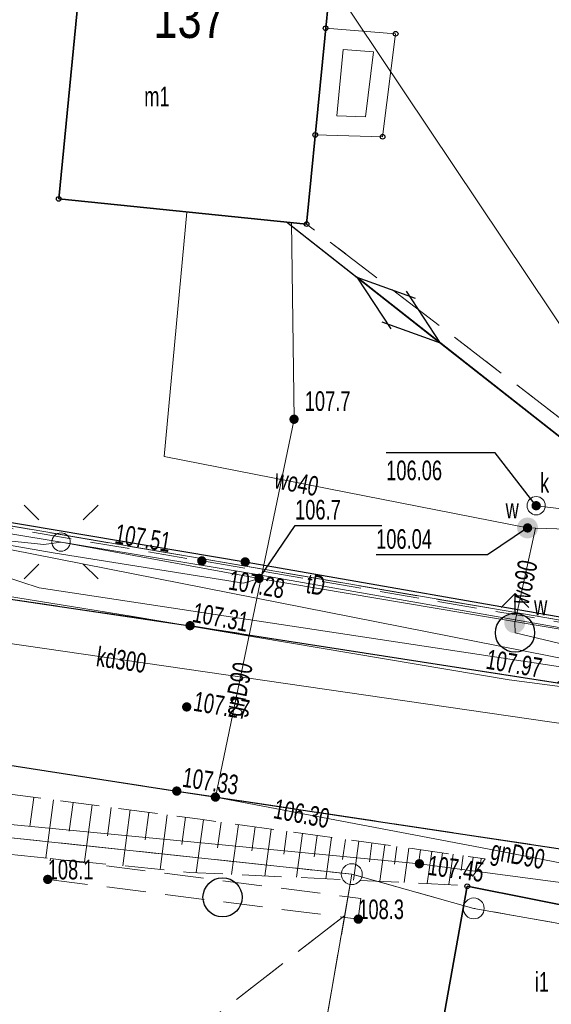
# Model space of a CAD drawing. Header units: inches. Extents: x 6497603 to 6502483, y 5925790 to 5934357.
# Tile 150 of 256: x 6501135 to 6501156, y 5926101 to 5926138. Entities that reach past the tile are written whole.
import ezdxf
from ezdxf.enums import TextEntityAlignment as Align

# ---------------------------------------------------------------- set-up
doc = ezdxf.new("R2010")
doc.units = ezdxf.units.IN
doc.header["$MEASUREMENT"] = 0
for name, pattern in [('1.5_0.75', [2.25, 1.5, -0.75]), ('2.25_0.75', [3, 2.25, -0.75]), ('219-1000', [0, 0]), ('egkk-1000', [3, 2.25, -0.75]), ('egug-1000', [1.5, 0.75, -0.75]), ('suep_nn_1000', [0, 0])]:
    doc.linetypes.add(name, pattern=pattern)
for name, color, linetype in [('000 Inne (niezydentyfikowane)', 7, 'Continuous'), ('202-punkt graniczny', 7, 'Continuous'), ('217-kontur klasyfikacyjny', 7, 'Continuous'), ('218-kontur użytku gruntowego', 7, 'Continuous'), ('219-działka ewidencyjna', 7, 'Continuous'), ('312-budynek ewidencyjny', 7, 'Continuous'), ('312-oznaczenie budynku ewidencyjnego', 7, 'Continuous'), ('312-oznaczenie budynku ewidencyjnego-Atr117', 7, 'Continuous'), ('chodnik', 7, 'Continuous'), ('hydrant', 7, 'Continuous'), ('jezdnia', 7, 'Continuous'), ('krawężnik', 7, 'Continuous'), ('latarnia', 7, 'Continuous'), ('ogrodzenie trwałe', 7, 'Continuous'), ('pikieta naturalna', 7, 'Continuous'), ('pikieta naturalna-Atr2', 7, 'Continuous'), ('pikieta sztuczna', 7, 'Continuous'), ('pikieta sztuczna-Atr2', 7, 'Continuous'), ('przewód elektroenergetyczny niskiego napięcia', 7, 'Continuous'), ('przewód elektroenergetyczny podziemny', 7, 'Continuous'), ('przewód gazowy', 7, 'Continuous'), ('przewód gazowy-Atr1', 7, 'Continuous'), ('przewód kanalizacyjny', 7, 'Continuous'), ('przewód kanalizacyjny-Atr1', 7, 'Continuous'), ('przewód telekomunikacyjny podziemny', 7, 'Continuous'), ('przewód telekomunikacyjny podziemny-Atr1', 7, 'Continuous'), ('przewód wodociągowy', 7, 'Continuous'), ('przewód wodociągowy-Atr1', 7, 'Continuous'), ('Punkt budynku', 7, 'Continuous'), ('rzędna', 7, 'Continuous'), ('rzędna-Atr2', 7, 'Continuous'), ('rzędna-Atr3', 7, 'Continuous'), ('skarpa nieumocniona', 7, 'Continuous'), ('studnia kanalizacyjna', 7, 'Continuous'), ('studnia kanalizacyjna-Atr17', 7, 'Continuous'), ('weranda lub ganek', 7, 'Continuous'), ('zadrzewienie  zakrzewienie', 7, 'Continuous'), ('zasuwa lub zawór', 7, 'Continuous'), ('zasuwa lub zawór-Atr17', 7, 'Continuous')]:
    doc.layers.add(name, color=color, linetype=linetype)
doc.styles.get("Standard").update_dxf_attribs({"font": 'arial.ttf'})
doc.linetypes.add('902-1000', pattern='A,5,0,[1,ksztalty.shx,S=1,R=0,X=0,Y=0],5', length=10)

# ---------------------------------------------------------------- blocks, each defined once
blk = doc.blocks.new('202')
at = {"color": 0, "linetype": 'Continuous', "lineweight": 0}
blk.add_circle((0, 0), 0.4, dxfattribs=at)
blk = doc.blocks.new('PUNKTBUD')
at = {"color": 0}
blk.add_circle((0, 0), 0.09, dxfattribs=at)
blk = doc.blocks.new('PW01')
at = {"linetype": 'Continuous', "lineweight": 13}
h = blk.add_hatch(color=0, dxfattribs=at)
edge = h.paths.add_edge_path()
edge.add_arc((0, 0), 0.18, 0, 360)
blk = doc.blocks.new('SUWH')
at = {"color": 0, "linetype": 'Continuous'}
for p in [(-0.531, 0.969), (0, 0.75), (0.531, 0.969)]:
    blk.add_line(p, (0, 1.5), dxfattribs=at)
blk.add_circle((0, 0), 0.75, dxfattribs=at)
blk = doc.blocks.new('US25')
at = {"linetype": 'Continuous', "lineweight": 13}
h = blk.add_hatch(color=0, dxfattribs=at)
edge = h.paths.add_edge_path()
edge.add_arc((0, 0), 0.4, 0, 360)
blk = doc.blocks.new('US15')
at = {"color": 0, "linetype": 'Continuous', "lineweight": 13}
blk.add_circle((0, 0), 0.35, dxfattribs=at)
blk = doc.blocks.new('SM01')
at = {"color": 0, "linetype": 'Continuous', "lineweight": 13}
for p, q in [((-0.848, 0.848), (-1.414, 1.414)), ((0.849, 0.848), (1.414, 1.414)), ((-0.848, -0.849), (-1.414, -1.414)), ((0.849, -0.849), (1.414, -1.414))]:
    blk.add_line(p, q, dxfattribs=at)
blk.add_circle((0, 0), 0.35, dxfattribs=at)
blk = doc.blocks.new('SUEP1')
at = {"color": 0, "linetype": 'Continuous'}
for p, q in [((7.5, 0), (5.25, 0.75)), ((22.5, 0), (20.25, 0.75)), ((0, 0), (7.5, 0)), ((7.5, 0), (5.25, -0.75)), ((7.5, 0), (22.5, 0)), ((22.5, 0), (20.25, -0.75))]:
    blk.add_line(p, q, dxfattribs=at)
blk = doc.blocks.new('OTZK1')
at = {"color": 0, "linetype": 'Continuous'}
blk.add_circle((0, 0), 0.75, dxfattribs=at)

msp = doc.modelspace()

# ---------------------------------------------------------------- linework, layer by layer
at = {"layer": '000 Inne (niezydentyfikowane)', "color": 7, "linetype": 'Continuous', "lineweight": 18, "flags": 128}
for points in [[(6501135.75, 5926108.72), (6501135.6, 5926107.6)], [(6501136.5, 5926108.62), (6501136.21, 5926106.4)], [(6501137.25, 5926108.52), (6501137.1, 5926107.42)], [(6501137.98, 5926108.43), (6501137.69, 5926106.25)], [(6501138.71, 5926108.33), (6501138.57, 5926107.25)], [(6501139.43, 5926108.24), (6501139.15, 5926106.1)], [(6501140.15, 5926108.14), (6501140.01, 5926107.09)], [(6501140.85, 5926108.05), (6501140.58, 5926105.96)], [(6501141.55, 5926107.96), (6501141.41, 5926106.92)], [(6501142.24, 5926107.86), (6501141.96, 5926105.84)], [(6501142.92, 5926107.77), (6501142.78, 5926106.79)], [(6501143.58, 5926107.68), (6501143.32, 5926105.77)], [(6501144.22, 5926107.59), (6501144.09, 5926106.67)], [(6501144.84, 5926107.5), (6501144.59, 5926105.71)], [(6501145.44, 5926107.42), (6501145.32, 5926106.55)], [(6501146.03, 5926107.34), (6501145.8, 5926105.66)], [(6501146.6, 5926107.26), (6501146.48, 5926106.45)], [(6501147.15, 5926107.18), (6501146.93, 5926105.6)], [(6501147.68, 5926107.11), (6501147.57, 5926106.34)], [(6501148.19, 5926107.04), (6501147.99, 5926105.55)], [(6501148.69, 5926106.97), (6501148.6, 5926106.25)], [(6501149.18, 5926106.9), (6501148.99, 5926105.51)], [(6501149.65, 5926106.84), (6501149.56, 5926106.16)], [(6501150.11, 5926106.77), (6501149.93, 5926105.46)], [(6501150.55, 5926106.71), (6501150.46, 5926106.08)], [(6501150.98, 5926106.65), (6501150.81, 5926105.42)], [(6501151.39, 5926106.6), (6501151.31, 5926106)], [(6501151.8, 5926106.54), (6501151.64, 5926105.38)], [(6501152.19, 5926106.49), (6501152.11, 5926105.92)], [(6501152.57, 5926106.43), (6501152.44, 5926105.55)], [(6501152.88, 5926106.39), (6501152.86, 5926106.25)]]:
    msp.add_lwpolyline(points, dxfattribs=at)
at = {"layer": '217-kontur klasyfikacyjny', "color": 3, "linetype": 'egkk-1000', "lineweight": 18, "flags": 128}
for points in [[(6501136.7, 5926131.62), (6501137.73, 5926142.12)], [(6501146.19, 5926130.66), (6501136.7, 5926131.62)], [(6501167.94, 5926114.02), (6501146.19, 5926130.66)], [(6501130.47, 5926119.86), (6501157.99, 5926115.14)], [(6501147.92, 5926105.78), (6501125.54, 5926108.17)], [(6501147.65, 5926104.2), (6501147.92, 5926105.78)], [(6501147.65, 5926104.2), (6501120.94, 5926083.47)], [(6501143.36, 5926079.58), (6501147.65, 5926104.2)]]:
    msp.add_lwpolyline(points, dxfattribs=at)
at = {"layer": '218-kontur użytku gruntowego', "color": 3, "linetype": 'egug-1000', "lineweight": 18, "flags": 128}
for points in [[(6501136.7, 5926131.62), (6501137.73, 5926142.12)], [(6501146.19, 5926130.66), (6501136.7, 5926131.62)], [(6501167.94, 5926114.02), (6501146.19, 5926130.66)], [(6501130.47, 5926119.86), (6501157.99, 5926115.14)], [(6501147.92, 5926105.78), (6501125.54, 5926108.17)], [(6501147.92, 5926105.78), (6501147.65, 5926104.2)], [(6501152.59, 5926104.47), (6501147.92, 5926105.78)], [(6501161.49, 5926102.9), (6501152.59, 5926104.47)], [(6501147.65, 5926104.2), (6501120.94, 5926083.47)], [(6501147.65, 5926104.2), (6501143.36, 5926079.58)]]:
    msp.add_lwpolyline(points, dxfattribs=at)
at = {"layer": '219-działka ewidencyjna', "color": 3, "linetype": '219-1000', "lineweight": 18, "flags": 128}
for points in [[(6501113.21, 5926122.47), (6501167.69, 5926111.73)], [(6501130.47, 5926119.86), (6501157.99, 5926115.14)], [(6501147.92, 5926105.78), (6501125.54, 5926108.17)], [(6501147.92, 5926105.78), (6501143.36, 5926079.58)], [(6501152.59, 5926104.47), (6501147.92, 5926105.78)], [(6501161.49, 5926102.9), (6501152.59, 5926104.47)]]:
    msp.add_lwpolyline(points, dxfattribs=at)
at = {"layer": '312-budynek ewidencyjny', "color": 7, "linetype": 'Continuous', "lineweight": 35, "flags": 128}
for points in [[(6501136.7, 5926131.62), (6501137.73, 5926142.12)], [(6501147.23, 5926141.28), (6501146.19, 5926130.66)], [(6501146.19, 5926130.66), (6501136.7, 5926131.62)], [(6501151.47, 5926100.48), (6501152.34, 5926105.32)], [(6501152.34, 5926105.32), (6501157.47, 5926104.3)]]:
    msp.add_lwpolyline(points, dxfattribs=at)
at = {"layer": 'chodnik', "color": 7, "linetype": '1.5_0.75', "lineweight": 18, "flags": 128}
msp.add_lwpolyline([(6501113.72, 5926121.94), (6501115.59, 5926121.69), (6501128.89, 5926119.64), (6501128.9, 5926119.92), (6501133.6, 5926119.22), (6501142.18, 5926117.77), (6501156.22, 5926115.36), (6501158.01, 5926115.05), (6501155.8, 5926113.1), (6501141.73, 5926115.29), (6501129.17, 5926117.14), (6501115.28, 5926119.31), (6501114.26, 5926119.46), (6501113.52, 5926120.63)], close=True, dxfattribs=at)
at = {"layer": 'jezdnia', "color": 7, "linetype": '2.25_0.75', "lineweight": 18, "flags": 128}
msp.add_lwpolyline([(6500967.52, 5926475.78), (6500970.47, 5926475.3), (6500970.34, 5926474.17), (6500969.68, 5926470.3), (6500969.49, 5926469.27), (6500968.64, 5926464.1), (6500968.02, 5926460.39), (6500966.41, 5926450.57), (6500964.71, 5926440.65), (6500963.12, 5926430.78), (6500961.32, 5926419.97), (6500959.67, 5926410.08), (6500959.52, 5926409.05), (6500958.4, 5926402.16), (6500958.2, 5926401.16), (6500956.52, 5926390.93), (6500955.92, 5926387.39), (6500955.8, 5926386.37), (6500953.89, 5926374.55), (6500953.73, 5926373.46), (6500953.44, 5926371.55), (6500953.08, 5926369.21), (6500952.69, 5926366.58), (6500952.26, 5926363.66), (6500951.98, 5926361.63), (6500951.62, 5926358.68), (6500951.27, 5926355.63), (6500950.83, 5926351.7), (6500950.56, 5926348.7), (6500950.2, 5926344.71), (6500949.87, 5926340.76), (6500949.76, 5926338.7), (6500949.68, 5926335.75), (6500949.64, 5926334.74), (6500949.52, 5926328.23), (6500949.49, 5926327.2), (6500949.48, 5926325.22), (6500949.47, 5926322.2), (6500949.55, 5926319.76), (6500949.66, 5926317.23), (6500949.84, 5926313.23), (6500950.01, 5926310.21), (6500950.17, 5926308.21), (6500950.43, 5926305.18), (6500950.74, 5926302.26), (6500951.06, 5926299.26), (6500951.49, 5926295.58), (6500952.08, 5926290.33), (6500952.73, 5926285.4), (6500953.13, 5926282.44), (6500953.57, 5926279.4), (6500954.04, 5926276.46), (6500954.41, 5926274.33), (6500954.74, 5926272.49), (6500955.37, 5926269.55), (6500956.06, 5926266.66), (6500956.52, 5926264.7), (6500957.04, 5926262.72), (6500957.79, 5926259.85), (6500958.59, 5926257.01), (6500959.46, 5926254.06), (6500960.33, 5926251.13), (6500961.47, 5926247.41), (6500962.32, 5926244.49), (6500963.34, 5926241.33), (6500964.48, 5926237.89), (6500965.5, 5926234.96), (6500966.14, 5926233.14), (6500966.53, 5926232.14), (6500968.88, 5926225.61), (6500969.29, 5926224.6), (6500970.02, 5926222.74), (6500970.38, 5926221.87), (6500971.84, 5926218.15), (6500972.99, 5926215.36), (6500974.13, 5926212.6), (6500975.34, 5926209.86), (6500976.57, 5926207.09), (6500977.79, 5926204.36), (6500979.13, 5926201.69), (6500980.03, 5926199.93), (6500981.16, 5926197.8), (6500982.17, 5926195.97), (6500982.82, 5926194.92), (6500983.5, 5926193.77), (6500984.62, 5926192.1), (6500985.77, 5926190.49), (6500986.98, 5926188.92), (6500988.2, 5926187.36), (6500989.17, 5926186.2), (6500990.87, 5926184.3), (6500992.5, 5926182.51), (6500994.27, 5926180.73), (6500995.76, 5926179.32), (6500997.26, 5926177.93), (6500997.98, 5926177.32), (6500999.49, 5926176), (6501001.04, 5926174.69), (6501002.64, 5926173.48), (6501003.77, 5926172.66), (6501005.08, 5926171.78), (6501006.76, 5926170.76), (6501009.35, 5926169.19), (6501011.02, 5926168.15), (6501012.75, 5926167), (6501015.2, 5926165.27), (6501017.63, 5926163.53), (6501019.23, 5926162.32), (6501020.36, 5926161.31), (6501021.45, 5926160.26), (6501022.54, 5926159.21), (6501023.77, 5926157.9), (6501024.43, 5926157.12), (6501025.28, 5926156.11), (6501026.36, 5926154.87), (6501027.57, 5926153.3), (6501028.15, 5926152.45), (6501028.65, 5926151.68), (6501029.28, 5926150.71), (6501030.17, 5926149.6), (6501030.99, 5926148.6), (6501031.86, 5926147.75), (6501032.71, 5926147), (6501033.36, 5926146.49), (6501034.56, 5926145.76), (6501035.84, 5926145.14), (6501037.14, 5926144.59), (6501038.54, 5926143.97), (6501039.7, 5926143.38), (6501041.25, 5926142.34), (6501042.55, 5926141.23), (6501043.36, 5926140.29), (6501044.15, 5926139.04), (6501044.95, 5926137.68), (6501045.97, 5926135.97), (6501046.76, 5926134.83), (6501047.06, 5926134.43), (6501047.46, 5926133.9), (6501048.29, 5926133.07), (6501049.15, 5926132.29), (6501050.1, 5926131.67), (6501051.14, 5926131.14), (6501052.32, 5926130.71), (6501053.32, 5926130.44), (6501054.33, 5926130.26), (6501054.81, 5926130.11), (6501059.21, 5926129.52), (6501060.24, 5926129.37), (6501062.18, 5926128.95), (6501065.52, 5926128.17), (6501067.51, 5926127.68), (6501067.94, 5926127.56), (6501072.36, 5926126.36), (6501076.16, 5926125.39), (6501077, 5926125.24), (6501079.93, 5926124.73), (6501091.81, 5926122.96), (6501106.86, 5926120.63), (6501107.86, 5926120.45), (6501114.26, 5926119.46), (6501115.28, 5926119.31), (6501129.17, 5926117.14), (6501141.73, 5926115.29), (6501155.8, 5926113.1), (6501156.84, 5926112.94), (6501163.71, 5926111.96), (6501164.73, 5926111.81), (6501169.7, 5926111.07), (6501186.02, 5926108.73), (6501187.04, 5926108.57), (6501197.9, 5926107.02), (6501198.93, 5926106.86), (6501209.44, 5926105.01), (6501213.12, 5926104.73), (6501214.13, 5926104.59), (6501218.06, 5926103.95), (6501219.09, 5926103.82), (6501225, 5926102.98), (6501226.03, 5926103), (6501226.9, 5926103.16), (6501227.59, 5926103.32), (6501228.34, 5926103.71), (6501228.93, 5926104.14), (6501229.4, 5926105.03), (6501229.75, 5926106.03), (6501230.03, 5926107.51), (6501230.13, 5926108.51), (6501230.41, 5926111.43), (6501235.51, 5926111.16), (6501235.42, 5926108.23), (6501235.48, 5926107.23), (6501235.64, 5926106.46), (6501236.12, 5926105.41), (6501236.84, 5926104.54), (6501237.77, 5926103.89), (6501238.91, 5926103.49), (6501240.04, 5926103.43), (6501241.16, 5926103.54), (6501242.17, 5926103.85), (6501243.16, 5926104.12), (6501253.15, 5926106.97), (6501253.23, 5926106.89), (6501254.28, 5926103.94), (6501255.15, 5926100.97), (6501254.99, 5926100.67), (6501253.62, 5926100.28), (6501252.65, 5926100), (6501249.77, 5926099.21), (6501248.73, 5926098.94), (6501244.96, 5926097.81), (6501243.92, 5926097.57), (6501242.05, 5926097.03), (6501240.92, 5926096.64), (6501239.24, 5926095.9), (6501238.04, 5926095.27), (6501237.2, 5926094.68), (6501236.35, 5926093.84), (6501235.38, 5926092.95), (6501234.5, 5926091.83), (6501233.74, 5926090.74), (6501233.24, 5926089.73), (6501232.77, 5926088.7), (6501232.51, 5926087.65), (6501232.15, 5926085.66), (6501231.07, 5926079.74), (6501230.21, 5926075.13), (6501227.92, 5926063.04), (6501227.8, 5926062.48), (6501227.76, 5926061.73), (6501227.77, 5926061.08), (6501227.88, 5926060.39), (6501228.08, 5926059.83), (6501228.38, 5926059.33), (6501228.85, 5926058.88), (6501229.59, 5926058.46), (6501230.48, 5926058.18), (6501231.24, 5926057.98), (6501236.18, 5926057.48), (6501247.14, 5926056.54), (6501247.78, 5926056.32), (6501247.32, 5926053.12), (6501247.25, 5926050.18), (6501240.84, 5926050.54), (6501235.01, 5926051.15), (6501232.93, 5926051.11), (6501231.58, 5926051.14), (6501230.74, 5926051.16), (6501229.93, 5926051.11), (6501229.08, 5926050.94), (6501228.33, 5926050.61), (6501227.56, 5926049.99), (6501227.03, 5926049.46), (6501226.57, 5926048.76), (6501226.26, 5926048.04), (6501226.07, 5926047), (6501224.9, 5926038.07), (6501224.76, 5926037.04), (6501223.95, 5926030.65), (6501223.78, 5926029.64), (6501222.8, 5926021.69), (6501222.62, 5926020.67), (6501221.85, 5926014.28), (6501221.72, 5926013.21), (6501220.01, 5926001.35), (6501219.92, 5926000.35), (6501218.92, 5925993.96), (6501218.73, 5925992.94), (6501217.59, 5925985.53), (6501217.19, 5925983.25), (6501216.34, 5925978.62), (6501216.11, 5925977.64), (6501215.34, 5925973.74), (6501215.12, 5925972.71), (6501214.1, 5925967.79), (6501212.17, 5925958.57), (6501211.6, 5925955.9), (6501210.39, 5925950.18), (6501210.15, 5925949.2), (6501208.72, 5925942.4), (6501208.51, 5925941.33), (6501206.97, 5925934), (6501206.1, 5925929.6), (6501205.96, 5925928.62), (6501203.95, 5925916.84), (6501200.99, 5925899.07), (6501197.27, 5925877.8), (6501197.19, 5925877.04), (6501197.19, 5925876.24), (6501197.31, 5925875.07), (6501197.66, 5925873.98), (6501197.97, 5925873.22), (6501198.63, 5925872.3), (6501199.23, 5925871.72), (6501199.74, 5925871.37), (6501200.42, 5925871.01), (6501201.38, 5925870.71), (6501202.44, 5925870.55), (6501201.55, 5925864.88), (6501201.24, 5925864.89), (6501200.2, 5925864.97), (6501198.98, 5925864.81), (6501197.51, 5925864.23), (6501196.67, 5925863.67), (6501195.78, 5925862.79), (6501195.34, 5925862.22), (6501195.05, 5925861.84), (6501194.69, 5925861.34), (6501194.31, 5925860.58), (6501193.88, 5925859.32), (6501193.66, 5925858.13), (6501191.37, 5925844.58), (6501188.63, 5925845.69), (6501186.06, 5925846.29), (6501188.34, 5925859.28), (6501189.55, 5925865.75), (6501190.19, 5925869.41), (6501190.72, 5925872.53), (6501192, 5925879.57), (6501195.3, 5925899.15), (6501198.39, 5925917.25), (6501200.06, 5925927.91), (6501200.49, 5925930.37), (6501201.43, 5925935.3), (6501202.26, 5925939.27), (6501205.89, 5925956.67), (6501206.71, 5925960.26), (6501209.44, 5925973.27), (6501210.33, 5925977.62), (6501211, 5925981.11), (6501211.51, 5925984.07), (6501211.73, 5925985.08), (6501212.62, 5925991.03), (6501213.62, 5925996.92), (6501213.83, 5925997.96), (6501214.76, 5926004.82), (6501214.89, 5926005.86), (6501216.15, 5926014.76), (6501216.28, 5926015.75), (6501217.09, 5926022.16), (6501217.19, 5926023.22), (6501218.27, 5926030.95), (6501221.29, 5926054.94), (6501221.42, 5926055.98), (6501222.24, 5926062.4), (6501222.34, 5926063.44), (6501224.16, 5926076.33), (6501224.9, 5926081.72), (6501225.66, 5926087.21), (6501225.76, 5926088.39), (6501225.79, 5926089.57), (6501225.74, 5926090.79), (6501225.65, 5926091.85), (6501225.41, 5926093.04), (6501225.02, 5926094.16), (6501224.47, 5926095.07), (6501223.68, 5926095.94), (6501222.87, 5926096.5), (6501222, 5926096.87), (6501221.03, 5926097.17), (6501220.05, 5926097.37), (6501218.15, 5926097.65), (6501217.08, 5926097.83), (6501213.18, 5926098.37), (6501212.16, 5926098.52), (6501210.21, 5926098.79), (6501209.19, 5926099), (6501203.73, 5926099.73), (6501202.71, 5926099.87), (6501199.75, 5926100.28), (6501198.75, 5926100.43), (6501192.84, 5926101.32), (6501191.84, 5926101.46), (6501178.52, 5926103.46), (6501168.08, 5926104.92), (6501167.07, 5926105.07), (6501161.11, 5926105.95), (6501160.15, 5926106.11), (6501141.22, 5926108.96), (6501128.91, 5926110.87), (6501107.19, 5926114.24), (6501091.02, 5926116.76), (6501087.03, 5926117.36), (6501085.63, 5926117.57), (6501084.66, 5926117.74), (6501082.7, 5926117.91), (6501080.66, 5926118.01), (6501077.67, 5926118.12), (6501076.66, 5926118.16), (6501075.65, 5926118.1), (6501074.96, 5926118.04), (6501074.24, 5926117.87), (6501073.45, 5926117.58), (6501072.83, 5926117.24), (6501072.24, 5926116.73), (6501071.92, 5926116.36), (6501071.6, 5926115.95), (6501071.13, 5926115.07), (6501070.2, 5926112.15), (6501069.14, 5926109.35), (6501065.67, 5926107.67), (6501060.98, 5926105.37), (6501056.17, 5926102.92), (6501047.77, 5926098.64), (6501039.02, 5926094.25), (6501035.19, 5926092.32), (6501033.38, 5926091.57), (6501031.9, 5926091.17), (6501030.72, 5926091), (6501029.45, 5926090.96), (6501027.96, 5926091.09), (6501026.37, 5926091.21), (6501025.08, 5926091.02), (6501023.8, 5926090.63), (6501022.54, 5926089.24), (6501020.92, 5926087.38), (6501018.93, 5926085.36), (6501016.88, 5926083.52), (6501014.11, 5926081.3), (6501011.15, 5926079.19), (6501008.09, 5926077.35), (6501004.66, 5926075.72), (6501000.14, 5926073.66), (6500996.05, 5926071.78), (6500991.19, 5926069.54), (6500987.22, 5926067.8), (6500985.88, 5926070.25), (6500984.5, 5926072.54), (6500990.81, 5926076.24), (6500997.85, 5926080.69), (6501004.96, 5926085.16), (6501007.77, 5926086.97), (6501009.89, 5926088.54), (6501012.32, 5926090.44), (6501014.72, 5926092.81), (6501016.4, 5926095.01), (6501018.1, 5926097.7), (6501019.49, 5926099.95), (6501021.13, 5926103.12), (6501021.79, 5926104.63), (6501021.73, 5926104.89), (6501022.4, 5926106.7), (6501022.77, 5926107.65), (6501022.96, 5926108.66), (6501023.19, 5926109.6), (6501023.35, 5926110.74), (6501023.42, 5926111.89), (6501023.37, 5926112.99), (6501023.17, 5926114.21), (6501022.81, 5926115.94), (6501022.34, 5926117.28), (6501021.93, 5926118.41), (6501021.38, 5926119.39), (6501020.82, 5926120.06), (6501020.31, 5926120.58), (6501019.37, 5926121.14), (6501018.64, 5926121.59), (6501017.79, 5926122.01), (6501016.87, 5926122.36), (6501016.07, 5926122.61), (6501015.13, 5926122.79), (6501014.32, 5926122.89), (6501013.3, 5926122.96), (6501011.3, 5926123.02), (6501010.28, 5926123.07), (6501008.82, 5926123.15), (6501007.35, 5926123.27), (6501006.78, 5926123.46), (6501004.62, 5926123.76), (6501002.02, 5926124.18), (6501000.54, 5926124.46), (6500997.95, 5926125.21), (6500994.57, 5926126.41), (6500989.34, 5926128.79), (6500983.15, 5926131.79), (6500980.24, 5926133), (6500976.92, 5926134.27), (6500973.27, 5926135.38), (6500969.21, 5926136.46), (6500966.14, 5926137.16), (6500962.38, 5926137.84), (6500956.83, 5926138.72), (6500951.6, 5926139.58), (6500948.09, 5926140.28), (6500941.13, 5926141.59), (6500936.68, 5926142.36), (6500936.26, 5926142.38), (6500936.91, 5926144.94), (6500937.28, 5926147.22), (6500938.48, 5926147.26), (6500944.87, 5926146.1), (6500952.28, 5926144.84), (6500952.45, 5926144.94), (6500957.36, 5926144.12), (6500958.42, 5926144.02), (6500960.33, 5926143.82), (6500961.34, 5926143.73), (6500962.4, 5926143.7), (6500964.35, 5926143.61), (6500966.38, 5926143.52), (6500968.34, 5926143.33), (6500970.37, 5926142.99), (6500972.16, 5926142.64), (6500975.22, 5926141.96), (6500978.14, 5926141.2), (6500980.07, 5926140.59), (6500984.84, 5926139.11), (6500988.6, 5926137.98), (6500991.96, 5926137.02), (6500993.89, 5926136.41), (6500996.3, 5926135.75), (6500998.23, 5926135.25), (6500999.76, 5926134.9), (6501002.22, 5926134.43), (6501003.59, 5926134.13), (6501004.64, 5926133.95), (6501005.57, 5926133.82), (6501006.54, 5926133.72), (6501007.41, 5926133.65), (6501008.58, 5926133.66), (6501009.4, 5926133.71), (6501010.99, 5926133.99), (6501012.51, 5926134.33), (6501013.46, 5926134.67), (6501014.17, 5926134.95), (6501015.06, 5926135.45), (6501015.72, 5926135.84), (6501016.55, 5926136.42), (6501017.28, 5926137.05), (6501017.97, 5926137.76), (6501018.59, 5926138.35), (6501019.09, 5926139.31), (6501019.34, 5926140.2), (6501019.48, 5926141.24), (6501019.5, 5926142.22), (6501019.53, 5926143.17), (6501019.42, 5926144.33), (6501019.23, 5926145.48), (6501018.9, 5926146.66), (6501018.59, 5926147.63), (6501018.18, 5926148.39), (6501017.57, 5926149.31), (6501017.02, 5926149.96), (6501016.24, 5926150.87), (6501015.1, 5926152.17), (6501013.64, 5926153.83), (6501013.57, 5926154), (6501012.46, 5926155.3), (6501009.41, 5926158.38), (6501006.55, 5926161.1), (6501003.79, 5926163.84), (6501000.27, 5926167.22), (6500997.75, 5926169.48), (6500994.93, 5926171.9), (6500993.22, 5926173.37), (6500990.08, 5926176.36), (6500986.16, 5926180.45), (6500984.36, 5926182.53), (6500983.92, 5926182.88), (6500982.09, 5926185.15), (6500980.83, 5926186.8), (6500979.72, 5926188.4), (6500979.64, 5926188.64), (6500977.9, 5926191.3), (6500976.68, 5926193.39), (6500974.4, 5926197.5), (6500971.6, 5926203.33), (6500970.2, 5926206.34), (6500968.02, 5926211.54), (6500966.1, 5926216.13), (6500964.42, 5926220.5), (6500963.39, 5926223.18), (6500962.78, 5926224.79), (6500960.85, 5926229.86), (6500958.92, 5926235.34), (6500957.26, 5926240.34), (6500955.77, 5926245.22), (6500954.5, 5926249.48), (6500953.02, 5926254.47), (6500951.16, 5926261.1), (6500950.63, 5926263.22), (6500949.44, 5926268.23), (6500948.4, 5926273.5), (6500947.44, 5926279.19), (6500946.72, 5926284.52), (6500945.98, 5926290.57), (6500945.39, 5926295.06), (6500944.64, 5926301.22), (6500943.99, 5926308.19), (6500943.71, 5926313.06), (6500943.38, 5926320.02), (6500943.36, 5926324.68), (6500943.39, 5926329.54), (6500943.52, 5926335.16), (6500943.63, 5926336.77), (6500943.87, 5926342.09), (6500944.45, 5926348.6), (6500944.89, 5926353.17), (6500945.31, 5926356.92), (6500946, 5926362.7), (6500946.75, 5926367.77), (6500946.9, 5926369.53), (6500947.97, 5926376.36), (6500948.58, 5926379.99), (6500949.87, 5926387.54), (6500950.36, 5926390.87), (6500950.58, 5926392.97), (6500951.07, 5926399.96), (6500951.2, 5926400.17), (6500951.56, 5926405.22), (6500951.74, 5926408.6), (6500951.86, 5926412.25), (6500952.04, 5926414.31), (6500952.81, 5926417.99), (6500953.87, 5926422.25), (6500955.38, 5926427.84), (6500956.84, 5926433.28), (6500957.79, 5926436.87), (6500958.47, 5926439.89), (6500959.31, 5926444.93), (6500960.75, 5926453.89), (6500962.75, 5926465.71), (6500964.63, 5926476.24)], close=True, dxfattribs=at)
at = {"layer": 'krawężnik', "color": 7, "linetype": 'Continuous', "lineweight": 25, "flags": 128}
for points in [[(6501091.81, 5926122.96), (6501106.86, 5926120.63), (6501107.86, 5926120.45), (6501114.26, 5926119.46), (6501115.28, 5926119.31), (6501129.17, 5926117.14), (6501141.73, 5926115.29), (6501155.8, 5926113.1), (6501156.84, 5926112.94), (6501163.71, 5926111.96), (6501164.73, 5926111.81), (6501169.7, 5926111.07), (6501186.02, 5926108.73)], [(6501091.02, 5926116.76), (6501107.19, 5926114.24), (6501128.91, 5926110.87), (6501141.22, 5926108.96), (6501160.15, 5926106.11), (6501161.11, 5926105.95), (6501167.07, 5926105.07), (6501168.08, 5926104.92), (6501178.52, 5926103.46)]]:
    msp.add_lwpolyline(points, dxfattribs=at)
at = {"layer": 'ogrodzenie trwałe', "color": 7, "linetype": '902-1000', "lineweight": 25, "flags": 128}
msp.add_lwpolyline([(6501132.87, 5926141.69), (6501130.56, 5926119.96), (6501143.84, 5926117.73), (6501157.87, 5926115.28), (6501158.25, 5926122.45)], dxfattribs=at)
at = {"layer": 'przewód elektroenergetyczny niskiego napięcia', "color": 1, "linetype": 'suep_nn_1000', "lineweight": 18, "flags": 128}
msp.add_lwpolyline([(6501165.8, 5926114.72), (6501145.42, 5926130.74)], dxfattribs=at)
at = {"layer": 'przewód elektroenergetyczny podziemny', "color": 1, "linetype": 'Continuous', "lineweight": 18, "flags": 128}
for points in [[(6501107.72, 5926122.53), (6501114.56, 5926121.58), (6501123.55, 5926120.34), (6501125.51, 5926120.06), (6501129.24, 5926119.49), (6501130.24, 5926119.01), (6501136.13, 5926118.39), (6501136.79, 5926118.49)], [(6501136.79, 5926118.49), (6501144.37, 5926117.1), (6501153.39, 5926115.58), (6501157.49, 5926114.89), (6501158.2, 5926114.77), (6501164.08, 5926114.06), (6501165.79, 5926113.83), (6501167.43, 5926113.62), (6501167.5, 5926114.07)]]:
    msp.add_lwpolyline(points, dxfattribs=at)
at = {"layer": 'przewód gazowy', "color": 40, "linetype": 'Continuous', "lineweight": 18, "flags": 128}
for points in [[(6501142.7, 5926108.73), (6501145.71, 5926123.19), (6501145.61, 5926130.72)], [(6501233.67, 5926096.17), (6501227.99, 5926096.37), (6501219.71, 5926096.85), (6501207.4, 5926098.83), (6501197, 5926100.23), (6501194.73, 5926100.53), (6501182.71, 5926102.02), (6501167.38, 5926103.99), (6501153.39, 5926106.7), (6501142.7, 5926108.73)]]:
    msp.add_lwpolyline(points, dxfattribs=at)
at = {"layer": 'przewód kanalizacyjny', "color": 34, "linetype": 'Continuous', "lineweight": 18, "flags": 128}
for points in [[(6501233.23, 5926108.95), (6501229.55, 5926111.38), (6501209.38, 5926113.38), (6501191.71, 5926115.49), (6501164.9, 5926118.7), (6501154.98, 5926119.88)], [(6501122.96, 5926116.33), (6501166.3, 5926110.04), (6501222.85, 5926101.26), (6501227.67, 5926089.74)]]:
    msp.add_lwpolyline(points, dxfattribs=at)
at = {"layer": 'przewód telekomunikacyjny podziemny', "color": 30, "linetype": 'Continuous', "lineweight": 18, "flags": 128}
for points in [[(6500981.59, 5926441.29), (6500972.21, 5926403.46), (6500971.6, 5926398.24), (6500967.22, 5926373.97), (6500964.87, 5926352.14), (6500964.01, 5926324.69), (6500966.82, 5926290.3), (6500969.69, 5926271.76), (6500988.98, 5926227.78), (6500995.03, 5926212.09), (6501018.61, 5926173.87), (6501046.87, 5926147.87), (6501065.95, 5926135.56), (6501101.3, 5926126.31), (6501128.92, 5926119.03), (6501135.95, 5926116.74), (6501157.85, 5926113.42), (6501180.44, 5926110.09), (6501188.62, 5926109.56), (6501188.67, 5926109.35)], [(6501165.8, 5926114.72), (6501163.14, 5926115.14), (6501159.67, 5926104.97), (6501150.51, 5926106.18), (6501125.56, 5926108.57), (6501100.25, 5926113.67), (6501086.17, 5926113.3), (6501078.13, 5926109.35), (6501051.27, 5926095.88), (6501040.8, 5926090.27), (6501028.43, 5926084.29), (6501027.7, 5926086.01), (6501017.32, 5926097.94), (6501015.81, 5926099.66), (6501016.21, 5926112.48), (6500997.29, 5926120.79), (6500976.43, 5926129.99), (6500949.9, 5926134.24), (6500911.8, 5926140.43), (6500877.16, 5926145.85), (6500842.08, 5926151.36), (6500793.95, 5926157.85), (6500767.15, 5926161.48)], [(6501096.53, 5926134.43), (6501108.68, 5926127.45), (6501122.3, 5926122.53), (6501131.05, 5926119.43), (6501143.85, 5926117.33), (6501157.31, 5926114.97), (6501157.81, 5926115.18)], [(6501095.66, 5926131.41), (6501103.72, 5926128.1), (6501112.41, 5926125.51), (6501123.62, 5926121.49), (6501130.71, 5926119.09), (6501136.49, 5926118.08), (6501143.77, 5926116.92), (6501144.37, 5926117.1)], [(6501098.39, 5926122.59), (6501107, 5926120.99), (6501113.31, 5926120.01), (6501126.19, 5926118.23), (6501130.23, 5926117.14), (6501139.48, 5926115.65), (6501153.95, 5926113.22), (6501156.47, 5926112.88), (6501157.02, 5926105.51), (6501161.79, 5926105.34), (6501170.87, 5926103.98), (6501182.16, 5926102.22), (6501183.97, 5926101.12), (6501198.16, 5926099.15), (6501210.48, 5926097.49), (6501219.86, 5926096.15), (6501222.52, 5926095.35), (6501224.19, 5926094.22), (6501224.94, 5926091.8), (6501225.01, 5926089.41), (6501224.72, 5926087.2), (6501221.5, 5926064.26), (6501228.14, 5926060.92), (6501228.61, 5926059.96)]]:
    msp.add_lwpolyline(points, dxfattribs=at)
at = {"layer": 'przewód wodociągowy', "color": 5, "linetype": 'Continuous', "lineweight": 18, "flags": 128}
for points in [[(6501147.1, 5926139.94), (6501156.52, 5926125.87), (6501165.68, 5926112.27)], [(6501154.65, 5926119.03), (6501140.74, 5926121.77), (6501141.6, 5926131.12)], [(6501154.17, 5926115.02), (6501154.16, 5926115.4), (6501154.95, 5926119.02)], [(6501229.4, 5926110.6), (6501209.4, 5926112.53), (6501192.65, 5926114.28), (6501163.97, 5926118.74), (6501154.95, 5926119.02), (6501154.65, 5926119.03)], [(6501233.8, 5926104.53), (6501231.24, 5926103.85), (6501185.79, 5926109.73), (6501165.68, 5926112.27), (6501154.17, 5926115.02)]]:
    msp.add_lwpolyline(points, dxfattribs=at)
at = {"layer": 'rzędna-Atr2', "color": 7, "flags": 128}
for points in [[(6501154.98, 5926119.88), (6501153.41, 5926121.9), (6501149.239, 5926121.9)], [(6501144.37, 5926117.1), (6501145.75, 5926119.12), (6501149.071, 5926119.12)], [(6501154.65, 5926119.03), (6501153.12, 5926118), (6501148.853, 5926118)]]:
    msp.add_lwpolyline(points, dxfattribs=at)
at = {"layer": 'skarpa nieumocniona', "color": 7, "linetype": '1.5_0.75', "lineweight": 18, "flags": 128}
msp.add_lwpolyline([(6501114.49, 5926111.76), (6501127.76, 5926109.78), (6501142.12, 5926107.88), (6501153.03, 5926106.37), (6501152.3, 5926105.35), (6501141.7, 5926105.85), (6501136.38, 5926106.38), (6501113.44, 5926108.65), (6501091.9, 5926112.12), (6501084.9, 5926110.84), (6501084.65, 5926112.37), (6501092.83, 5926113.88)], close=True, dxfattribs=at)
msp.add_lwpolyline([(6501114.49, 5926111.76), (6501127.76, 5926109.78), (6501142.12, 5926107.88), (6501153.03, 5926106.37), (6501152.3, 5926105.35), (6501141.7, 5926105.85), (6501136.38, 5926106.38), (6501113.44, 5926108.65), (6501091.9, 5926112.12), (6501084.9, 5926110.84), (6501084.65, 5926112.37), (6501092.83, 5926113.88)], close=True, dxfattribs=at)
at = {"layer": 'weranda lub ganek', "color": 0, "linetype": 'CONTINUOUS', "lineweight": 18}
for p, q in [((6501146.52, 5926134.07), (6501146.92, 5926138.15)), ((6501146.92, 5926138.15), (6501149.6, 5926137.94)), ((6501149.6, 5926137.94), (6501149.1, 5926134)), ((6501147.345, 5926134.798), (6501147.594, 5926137.345)), ((6501147.594, 5926137.345), (6501148.757, 5926137.254)), ((6501148.757, 5926137.254), (6501148.441, 5926134.768)), ((6501148.441, 5926134.768), (6501147.345, 5926134.798)), ((6501149.1, 5926134), (6501146.52, 5926134.07))]:
    msp.add_line(p, q, dxfattribs=at)
at = {"layer": 'zadrzewienie  zakrzewienie', "color": 7, "linetype": '1.5_0.75', "lineweight": 18, "flags": 128}
msp.add_lwpolyline([(6501148.27, 5926104.85), (6501148.17, 5926104.06), (6501136.28, 5926105.58), (6501136.38, 5926106.38)], close=True, dxfattribs=at)

# ---------------------------------------------------------------- block references
at = {"layer": '202-punkt graniczny', "color": 7, "linetype": 'Continuous', "lineweight": 18}
for p in [(6501147.92, 5926105.78), (6501152.59, 5926104.47)]:
    msp.add_blockref('202', p, dxfattribs=at)
at = {"layer": 'hydrant', "color": 5, "linetype": 'Continuous', "lineweight": 18}
msp.add_blockref('SUWH', (6501154.17, 5926115.02), dxfattribs=at)
at = {"layer": 'latarnia', "color": 7, "linetype": 'Continuous', "lineweight": 18}
msp.add_blockref('SM01', (6501136.79, 5926118.49), dxfattribs=at)
at = {"layer": 'pikieta naturalna', "color": 7, "linetype": 'Continuous', "lineweight": 13}
for p in [(6501145.71, 5926123.19), (6501136.28, 5926105.58), (6501148.17, 5926104.06)]:
    msp.add_blockref('PW01', p, dxfattribs=at)
at = {"layer": 'pikieta sztuczna', "color": 7, "linetype": 'Continuous', "lineweight": 13}
for p in [(6501142.18, 5926117.77), (6501143.84, 5926117.73), (6501141.73, 5926115.29), (6501141.6, 5926112.18), (6501141.22, 5926108.96)]:
    msp.add_blockref('PW01', p, dxfattribs=at)
at = {"layer": 'przewód elektroenergetyczny niskiego napięcia', "color": 1, "linetype": 'Continuous', "lineweight": 18}
for p, rotation in [((6501145.42, 5926130.74), 321.83), ((6501165.8, 5926114.72), 141.83)]:
    msp.add_blockref('SUEP1', p, dxfattribs=dict(at, rotation=rotation))
at = {"layer": 'Punkt budynku', "color": 5, "linetype": 'Continuous', "lineweight": 13}
for p in [(6501146.92, 5926138.15), (6501149.6, 5926137.94), (6501146.52, 5926134.07), (6501149.1, 5926134), (6501136.7, 5926131.62), (6501146.19, 5926130.66), (6501152.34, 5926105.32)]:
    msp.add_blockref('PUNKTBUD', p, dxfattribs=at)
at = {"layer": 'rzędna', "color": 34, "linetype": 'Continuous', "lineweight": 18}
msp.add_blockref('PW01', (6501154.98, 5926119.88), dxfattribs=at)
at = {"layer": 'rzędna', "color": 5, "linetype": 'Continuous', "lineweight": 18}
msp.add_blockref('PW01', (6501154.65, 5926119.03), dxfattribs=at)
at = {"layer": 'rzędna', "color": 1, "linetype": 'Continuous', "lineweight": 18}
msp.add_blockref('PW01', (6501144.37, 5926117.1), dxfattribs=at)
at = {"layer": 'rzędna', "color": 40, "linetype": 'Continuous', "lineweight": 18}
msp.add_blockref('PW01', (6501142.7, 5926108.73), dxfattribs=at)
at = {"layer": 'rzędna', "color": 30, "linetype": 'Continuous', "lineweight": 18}
msp.add_blockref('PW01', (6501150.51, 5926106.18), dxfattribs=at)
at = {"layer": 'studnia kanalizacyjna', "color": 34, "linetype": 'Continuous', "lineweight": 18}
msp.add_blockref('US15', (6501154.98, 5926119.88), dxfattribs=at)
at = {"layer": 'zadrzewienie  zakrzewienie', "color": 7, "linetype": 'Continuous', "lineweight": 18}
msp.add_blockref('OTZK1', (6501142.974, 5926104.894), dxfattribs=at)
at = {"layer": 'zasuwa lub zawór', "color": 5, "linetype": 'Continuous', "lineweight": 18}
for p in [(6501154.65, 5926119.03), (6501154.16, 5926115.4)]:
    msp.add_blockref('US25', p, dxfattribs=at)

# ---------------------------------------------------------------- texts
at = {"layer": '312-oznaczenie budynku ewidencyjnego', "color": 7, "linetype": 'Continuous', "lineweight": 18, "width": 0.79}
msp.add_text('137', height=1.5, dxfattribs=at).set_placement((6501140.33, 5926137.78))
at = {"layer": '312-oznaczenie budynku ewidencyjnego-Atr117', "color": 7, "width": 0.667}
for s, p in [('m1', (6501140.46, 5926135.54)), ('i1', (6501155.2, 5926101.66))]:
    msp.add_text(s, height=0.75, dxfattribs=at).set_placement(p, align=Align.MIDDLE_CENTER)
at = {"layer": 'pikieta naturalna-Atr2', "color": 7, "width": 0.667}
for s, p in [('107.7', (6501146.12, 5926123.51)), ('108.1', (6501136.28, 5926105.58)), ('108.3', (6501148.17, 5926104.06))]:
    msp.add_text(s, height=0.75, dxfattribs=at).set_placement(p)
at = {"layer": 'pikieta sztuczna-Atr2', "color": 7, "width": 0.667}
for s, rotation, p in [('107.51', 350.635, (6501138.81, 5926118.45)), ('107.31', 349.562, (6501141.78, 5926115.44)), ('107.97', 350.446, (6501153.02, 5926113.65)), ('107.27', 350.572, (6501141.82, 5926112.04)), ('107.33', 351.559, (6501141.4, 5926109.13))]:
    msp.add_text(s, height=0.75, rotation=rotation, dxfattribs=at).set_placement(p)
msp.add_text('107.28', height=0.75, rotation=350.467, dxfattribs=at).set_placement((6501143.29, 5926117.42), align=Align.TOP_LEFT)
at = {"layer": 'przewód gazowy-Atr1', "color": 40, "width": 0.667}
for rotation, p in [(78.241, (6501143.35, 5926111.85)), (349.248, (6501153.27, 5926106.72))]:
    msp.add_text('gnD90', height=0.75, rotation=rotation, dxfattribs=at).set_placement(p, align=Align.MIDDLE_LEFT)
at = {"layer": 'przewód kanalizacyjny-Atr1', "color": 34, "width": 0.667}
msp.add_text('kd300', height=0.75, rotation=351.742, dxfattribs=at).set_placement((6501138.16, 5926114.12), align=Align.MIDDLE_LEFT)
at = {"layer": 'przewód telekomunikacyjny podziemny-Atr1', "color": 30, "width": 0.667}
msp.add_text('tD', height=0.75, rotation=350.055, dxfattribs=at).set_placement((6501146.2, 5926116.92), align=Align.MIDDLE_LEFT)
at = {"layer": 'przewód wodociągowy-Atr1', "color": 5, "width": 0.667}
for s, rotation, p in [('wo40', 348.856, (6501144.99, 5926120.93)), ('wo90', 77.689, (6501154.32, 5926116.14))]:
    msp.add_text(s, height=0.75, rotation=rotation, dxfattribs=at).set_placement(p, align=Align.MIDDLE_LEFT)
at = {"layer": 'rzędna-Atr2', "color": 1, "width": 0.667}
msp.add_text('106.7', height=0.75, dxfattribs=at).set_placement((6501145.75, 5926119.127), align=Align.BOTTOM_LEFT)
at = {"layer": 'rzędna-Atr2', "color": 5, "width": 0.667}
msp.add_text('106.04', height=0.75, dxfattribs=at).set_placement((6501148.853, 5926118.008), align=Align.BOTTOM_LEFT)
at = {"layer": 'rzędna-Atr2', "color": 40, "width": 0.667}
msp.add_text('106.30', height=0.75, rotation=349.248, dxfattribs=at).set_placement((6501144.95, 5926108.3), align=Align.MIDDLE_LEFT)
at = {"layer": 'rzędna-Atr2', "color": 30, "width": 0.667}
msp.add_text('107.45', height=0.75, rotation=352.474, dxfattribs=at).set_placement((6501150.85, 5926106.13), align=Align.MIDDLE_LEFT)
at = {"layer": 'rzędna-Atr3', "color": 34, "width": 0.667}
msp.add_text('106.06', height=0.75, dxfattribs=at).set_placement((6501149.239, 5926120.632), align=Align.BOTTOM_LEFT)
at = {"layer": 'studnia kanalizacyjna-Atr17', "color": 34, "width": 0.667}
msp.add_text('k', height=0.75, dxfattribs=at).set_placement((6501155.13, 5926120.38))
at = {"layer": 'zasuwa lub zawór-Atr17', "color": 5, "width": 0.667}
for p in [(6501153.81, 5926119.4), (6501154.9, 5926115.68)]:
    msp.add_text('w', height=0.75, dxfattribs=at).set_placement(p)

doc.saveas('drawing.dxf')
